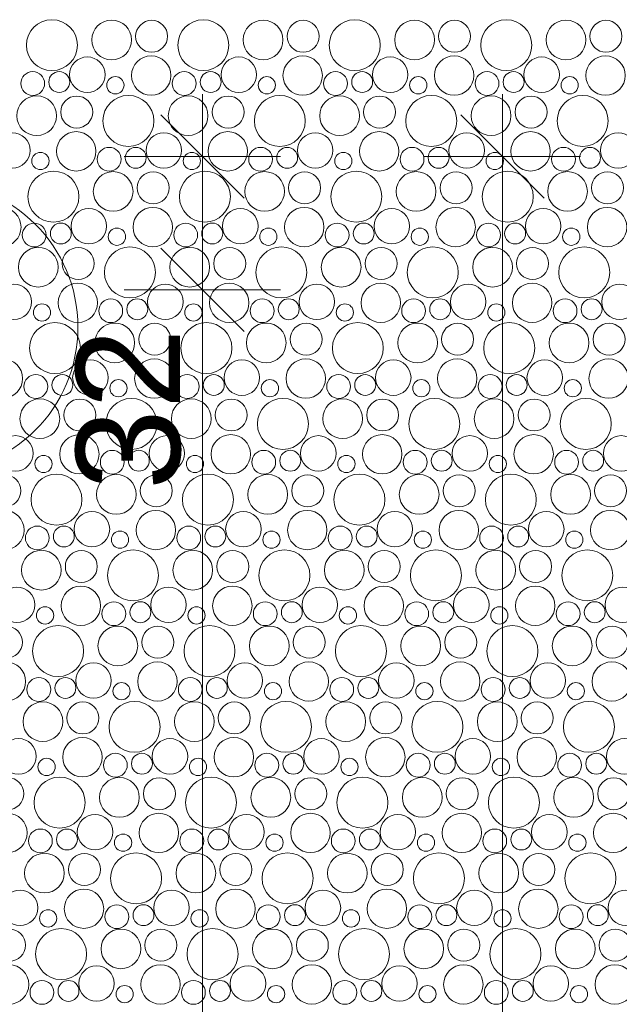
# Model space of a CAD drawing. Header units: metres. Extents: x -167 to 262, y -186 to 508.
# Tile 228 of 256: x 60.53 to 61.97, y 41.96 to 44.33. Entities that reach past the tile are written whole.
import ezdxf
from ezdxf.enums import TextEntityAlignment as Align

# ---------------------------------------------------------------- set-up
doc = ezdxf.new("R2010")
doc.units = ezdxf.units.M
doc.header["$MEASUREMENT"] = 0
for name, color, linetype in [('60 Auffüllung', 7, 'Continuous'), ('90 Achsraster', 7, 'Continuous'), ('94 Genehmigungsplanung Bemaßung', 7, 'Continuous')]:
    doc.layers.add(name, color=color, linetype=linetype)
doc.styles.add('ERSTELLTER_STIL_1', font='arial.ttf')
doc.styles.add('ERSTELLTER_STIL_2', font='arial.ttf')
doc.dimstyles.new('ERSTELLTER_STIL__1', dxfattribs={"dimtxt": 0.25, "dimasz": 0.19, "dimexe": 0.18, "dimexo": 0.1, "dimgap": 0, "dimtad": 1, "dimtih": 1, "dimtoh": 1, "dimzin": 0, "dimdsep": 46, "dimtxsty": 'ERSTELLTER_STIL_1', "dimblk": 'ARROWHEAD_6', "dimblk1": 'ARROWHEAD_6', "dimblk2": 'ARROWHEAD_6', "dimcen": 0.09, "dimclrd": 7, "dimclre": 7, "dimclrt": 7, "dimazin": 0, "dimtfac": 1, "dimtdec": 4, "dimtmove": 0, "dimatfit": 3, "dimfxl": 1, "dimtolj": 1, "dimtzin": 0, "dimarcsym": 0})
doc.dimstyles.new('ERSTELLTER_STIL__2', dxfattribs={"dimtxt": 0.25, "dimasz": 0.19, "dimexe": 0.18, "dimexo": 0.1, "dimgap": 0, "dimtad": 1, "dimzin": 0, "dimdsep": 46, "dimtxsty": 'ERSTELLTER_STIL_1', "dimblk": 'ARROWHEAD_6', "dimblk1": 'ARROWHEAD_6', "dimblk2": 'ARROWHEAD_6', "dimcen": 0.09, "dimclrd": 7, "dimclre": 7, "dimclrt": 7, "dimazin": 0, "dimtfac": 1, "dimtdec": 4, "dimtmove": 0, "dimatfit": 3, "dimfxl": 1, "dimtolj": 1, "dimtzin": 0, "dimarcsym": 0})

# ---------------------------------------------------------------- blocks, each defined once
blk = doc.blocks.new('*X54', base_point=(27236.1321, 33357.279))
at = {"layer": '60 Auffüllung', "color": 7, "linetype": 'Continuous', "lineweight": 18, "true_color": 0xefefef}
for centre, radius in [((60.6045, 44.2674), 0.0612), ((60.748, 44.2799), 0.0477), ((60.8441, 44.2887), 0.0384), ((60.9682, 44.2674), 0.0612), ((61.1117, 44.2799), 0.0477), ((61.2078, 44.2887), 0.0384), ((61.3319, 44.2674), 0.0612), ((61.4755, 44.2799), 0.0477), ((61.5715, 44.2887), 0.0384), ((61.6956, 44.2674), 0.0612), ((61.8392, 44.2799), 0.0477), ((61.9352, 44.2887), 0.0384), ((60.6896, 44.1965), 0.0426), ((60.8431, 44.1943), 0.0473), ((61.0533, 44.1965), 0.0426), ((61.2068, 44.1943), 0.0473), ((61.417, 44.1965), 0.0426), ((61.5705, 44.1943), 0.0473), ((61.7807, 44.1965), 0.0426), ((61.9342, 44.1943), 0.0473), ((60.5584, 44.1752), 0.0286), ((60.6222, 44.1788), 0.0251), ((60.9221, 44.1752), 0.0286), ((60.9859, 44.1788), 0.0251), ((61.2858, 44.1752), 0.0286), ((61.3496, 44.1788), 0.0251), ((61.6495, 44.1752), 0.0286), ((61.7133, 44.1788), 0.0251), ((60.757, 44.1711), 0.0207), ((61.1207, 44.1711), 0.0207), ((61.4844, 44.1711), 0.0207), ((61.8481, 44.1711), 0.0207), ((60.568, 44.0979), 0.0477), ((60.6641, 44.1067), 0.0384), ((60.7882, 44.0854), 0.0612), ((60.9317, 44.0979), 0.0477), ((61.0278, 44.1067), 0.0384), ((61.1519, 44.0854), 0.0612), ((61.2955, 44.0979), 0.0477), ((61.3915, 44.1067), 0.0384), ((61.5156, 44.0854), 0.0612), ((61.6592, 44.0979), 0.0477), ((61.7552, 44.1067), 0.0384), ((61.8793, 44.0854), 0.0612), ((60.5096, 44.0145), 0.0426), ((60.6631, 44.0123), 0.0473), ((60.8733, 44.0145), 0.0426), ((61.0268, 44.0123), 0.0473), ((61.237, 44.0145), 0.0426), ((61.3905, 44.0123), 0.0473), ((61.6007, 44.0145), 0.0426), ((61.7542, 44.0123), 0.0473), ((61.9644, 44.0145), 0.0426), ((60.577, 43.9891), 0.0207), ((60.7421, 43.9932), 0.0286), ((60.8059, 43.9968), 0.0251), ((60.9407, 43.9891), 0.0207), ((61.1058, 43.9932), 0.0286), ((61.1696, 43.9968), 0.0251), ((61.3044, 43.9891), 0.0207), ((61.4695, 43.9932), 0.0286), ((61.5333, 43.9968), 0.0251), ((61.6681, 43.9891), 0.0207), ((61.8332, 43.9932), 0.0286), ((61.897, 43.9968), 0.0251), ((60.6082, 43.9034), 0.0612), ((60.7517, 43.9159), 0.0477), ((60.8478, 43.9247), 0.0384), ((60.9719, 43.9034), 0.0612), ((61.1155, 43.9159), 0.0477), ((61.2115, 43.9247), 0.0384), ((61.3356, 43.9034), 0.0612), ((61.4792, 43.9159), 0.0477), ((61.5752, 43.9247), 0.0384), ((61.6993, 43.9034), 0.0612), ((61.8429, 43.9159), 0.0477), ((61.9389, 43.9247), 0.0384), ((60.4831, 43.8303), 0.0473), ((60.6933, 43.8325), 0.0426), ((60.8468, 43.8303), 0.0473), ((61.057, 43.8325), 0.0426), ((61.2105, 43.8303), 0.0473), ((61.4207, 43.8325), 0.0426), ((61.5742, 43.8303), 0.0473), ((61.7844, 43.8325), 0.0426), ((61.9379, 43.8303), 0.0473), ((60.5621, 43.8112), 0.0286), ((60.6259, 43.8148), 0.0251), ((60.7607, 43.8071), 0.0207), ((60.9258, 43.8112), 0.0286), ((60.9896, 43.8148), 0.0251), ((61.1244, 43.8071), 0.0207), ((61.2895, 43.8112), 0.0286), ((61.3533, 43.8148), 0.0251), ((61.4881, 43.8071), 0.0207), ((61.6532, 43.8112), 0.0286), ((61.717, 43.8148), 0.0251), ((61.8518, 43.8071), 0.0207), ((60.5717, 43.7339), 0.0477), ((60.6678, 43.7427), 0.0384), ((60.7919, 43.7214), 0.0612), ((60.9355, 43.7339), 0.0477), ((61.0315, 43.7427), 0.0384), ((61.1556, 43.7214), 0.0612), ((61.2992, 43.7339), 0.0477), ((61.3952, 43.7427), 0.0384), ((61.5193, 43.7214), 0.0612), ((61.6629, 43.7339), 0.0477), ((61.7589, 43.7427), 0.0384), ((61.883, 43.7214), 0.0612), ((60.5133, 43.6505), 0.0426), ((60.6668, 43.6483), 0.0473), ((60.877, 43.6505), 0.0426), ((61.0305, 43.6483), 0.0473), ((61.2407, 43.6505), 0.0426), ((61.3942, 43.6483), 0.0473), ((61.6044, 43.6505), 0.0426), ((61.7579, 43.6483), 0.0473), ((61.9681, 43.6505), 0.0426), ((60.7458, 43.6292), 0.0286), ((60.8096, 43.6328), 0.0251), ((61.1095, 43.6292), 0.0286), ((61.1733, 43.6328), 0.0251), ((61.4732, 43.6292), 0.0286), ((61.537, 43.6328), 0.0251), ((61.8369, 43.6292), 0.0286), ((61.9007, 43.6328), 0.0251), ((60.5807, 43.6251), 0.0207), ((60.9444, 43.6251), 0.0207), ((61.3081, 43.6251), 0.0207), ((61.6718, 43.6251), 0.0207), ((60.6119, 43.5394), 0.0612), ((60.7555, 43.5519), 0.0477), ((60.8515, 43.5607), 0.0384), ((60.9756, 43.5394), 0.0612), ((61.1192, 43.5519), 0.0477), ((61.2152, 43.5607), 0.0384), ((61.3393, 43.5394), 0.0612), ((61.4829, 43.5519), 0.0477), ((61.5789, 43.5607), 0.0384), ((61.703, 43.5394), 0.0612), ((61.8466, 43.5519), 0.0477), ((61.9426, 43.5607), 0.0384), ((60.4868, 43.4663), 0.0473), ((60.697, 43.4685), 0.0426), ((60.8505, 43.4663), 0.0473), ((61.0607, 43.4685), 0.0426), ((61.2142, 43.4663), 0.0473), ((61.4244, 43.4685), 0.0426), ((61.5779, 43.4663), 0.0473), ((61.7881, 43.4685), 0.0426), ((61.9416, 43.4663), 0.0473), ((60.5658, 43.4472), 0.0286), ((60.6296, 43.4508), 0.0251), ((60.7644, 43.4431), 0.0207), ((60.9295, 43.4472), 0.0286), ((60.9933, 43.4508), 0.0251), ((61.1281, 43.4431), 0.0207), ((61.2932, 43.4472), 0.0286), ((61.357, 43.4508), 0.0251), ((61.4918, 43.4431), 0.0207), ((61.6569, 43.4472), 0.0286), ((61.7207, 43.4508), 0.0251), ((61.8555, 43.4431), 0.0207), ((60.5755, 43.3699), 0.0477), ((60.6715, 43.3787), 0.0384), ((60.7956, 43.3574), 0.0612), ((60.9392, 43.3699), 0.0477), ((61.0352, 43.3787), 0.0384), ((61.1593, 43.3574), 0.0612), ((61.3029, 43.3699), 0.0477), ((61.3989, 43.3787), 0.0384), ((61.523, 43.3574), 0.0612), ((61.6666, 43.3699), 0.0477), ((61.7626, 43.3787), 0.0384), ((61.8867, 43.3574), 0.0612), ((60.517, 43.2865), 0.0426), ((60.6705, 43.2843), 0.0473), ((60.8807, 43.2865), 0.0426), ((61.0342, 43.2843), 0.0473), ((61.2444, 43.2865), 0.0426), ((61.3979, 43.2843), 0.0473), ((61.6081, 43.2865), 0.0426), ((61.7616, 43.2843), 0.0473), ((61.9718, 43.2865), 0.0426), ((60.5844, 43.2611), 0.0207), ((60.7495, 43.2652), 0.0286), ((60.8133, 43.2688), 0.0251), ((60.9481, 43.2611), 0.0207), ((61.1132, 43.2652), 0.0286), ((61.177, 43.2688), 0.0251), ((61.3118, 43.2611), 0.0207), ((61.4769, 43.2652), 0.0286), ((61.5407, 43.2688), 0.0251), ((61.6755, 43.2611), 0.0207), ((61.8406, 43.2652), 0.0286), ((61.9044, 43.2688), 0.0251), ((60.4915, 43.1967), 0.0384), ((60.6156, 43.1754), 0.0612), ((60.7592, 43.1879), 0.0477), ((60.8552, 43.1967), 0.0384), ((60.9793, 43.1754), 0.0612), ((61.1229, 43.1879), 0.0477), ((61.2189, 43.1967), 0.0384), ((61.343, 43.1754), 0.0612), ((61.4866, 43.1879), 0.0477), ((61.5826, 43.1967), 0.0384), ((61.7067, 43.1754), 0.0612), ((61.8503, 43.1879), 0.0477), ((61.9463, 43.1967), 0.0384), ((60.4905, 43.1023), 0.0473), ((60.7007, 43.1045), 0.0426), ((60.8542, 43.1023), 0.0473), ((61.0644, 43.1045), 0.0426), ((61.2179, 43.1023), 0.0473), ((61.4281, 43.1045), 0.0426), ((61.5816, 43.1023), 0.0473), ((61.7918, 43.1045), 0.0426), ((61.9453, 43.1023), 0.0473), ((60.5695, 43.0832), 0.0286), ((60.6333, 43.0868), 0.0251), ((60.9332, 43.0832), 0.0286), ((60.997, 43.0868), 0.0251), ((61.2969, 43.0832), 0.0286), ((61.3607, 43.0868), 0.0251), ((61.6606, 43.0832), 0.0286), ((61.7244, 43.0868), 0.0251), ((60.7681, 43.0791), 0.0207), ((61.1318, 43.0791), 0.0207), ((61.4955, 43.0791), 0.0207), ((61.8592, 43.0791), 0.0207), ((60.5792, 43.0059), 0.0477), ((60.6752, 43.0147), 0.0384), ((60.7993, 42.9934), 0.0612), ((60.9429, 43.0059), 0.0477), ((61.0389, 43.0147), 0.0384), ((61.163, 42.9934), 0.0612), ((61.3066, 43.0059), 0.0477), ((61.4026, 43.0147), 0.0384), ((61.5267, 42.9934), 0.0612), ((61.6703, 43.0059), 0.0477), ((61.7663, 43.0147), 0.0384), ((61.8904, 42.9934), 0.0612), ((60.6742, 42.9203), 0.0473), ((61.0379, 42.9203), 0.0473), ((61.4016, 42.9203), 0.0473), ((61.7653, 42.9203), 0.0473), ((60.5207, 42.9225), 0.0426), ((60.8844, 42.9225), 0.0426), ((61.2481, 42.9225), 0.0426), ((61.6118, 42.9225), 0.0426), ((61.9755, 42.9225), 0.0426), ((60.7532, 42.9012), 0.0286), ((60.817, 42.9048), 0.0251), ((61.1169, 42.9012), 0.0286), ((61.1807, 42.9048), 0.0251), ((61.4806, 42.9012), 0.0286), ((61.5444, 42.9048), 0.0251), ((61.8443, 42.9012), 0.0286), ((61.9082, 42.9048), 0.0251), ((60.5881, 42.8971), 0.0207), ((60.9518, 42.8971), 0.0207), ((61.3155, 42.8971), 0.0207), ((61.6792, 42.8971), 0.0207), ((60.4952, 42.8327), 0.0384), ((60.6193, 42.8114), 0.0612), ((60.7629, 42.8239), 0.0477), ((60.8589, 42.8327), 0.0384), ((60.983, 42.8114), 0.0612), ((61.1266, 42.8239), 0.0477), ((61.2226, 42.8327), 0.0384), ((61.3467, 42.8114), 0.0612), ((61.4903, 42.8239), 0.0477), ((61.5863, 42.8327), 0.0384), ((61.7104, 42.8114), 0.0612), ((61.854, 42.8239), 0.0477), ((61.95, 42.8327), 0.0384), ((60.4942, 42.7383), 0.0473), ((60.7044, 42.7405), 0.0426), ((60.8579, 42.7383), 0.0473), ((61.0681, 42.7405), 0.0426), ((61.2216, 42.7383), 0.0473), ((61.4318, 42.7405), 0.0426), ((61.5853, 42.7383), 0.0473), ((61.7955, 42.7405), 0.0426), ((61.949, 42.7383), 0.0473), ((60.5732, 42.7192), 0.0286), ((60.637, 42.7228), 0.0251), ((60.7718, 42.7151), 0.0207), ((60.9369, 42.7192), 0.0286), ((61.0007, 42.7228), 0.0251), ((61.1355, 42.7151), 0.0207), ((61.3006, 42.7192), 0.0286), ((61.3644, 42.7228), 0.0251), ((61.4992, 42.7151), 0.0207), ((61.6643, 42.7192), 0.0286), ((61.7282, 42.7228), 0.0251), ((61.8629, 42.7151), 0.0207), ((60.5829, 42.6419), 0.0477), ((60.6789, 42.6507), 0.0384), ((60.803, 42.6294), 0.0612), ((60.9466, 42.6419), 0.0477), ((61.0426, 42.6507), 0.0384), ((61.1667, 42.6294), 0.0612), ((61.3103, 42.6419), 0.0477), ((61.4063, 42.6507), 0.0384), ((61.5304, 42.6294), 0.0612), ((61.674, 42.6419), 0.0477), ((61.77, 42.6507), 0.0384), ((61.8941, 42.6294), 0.0612), ((60.5244, 42.5585), 0.0426), ((60.6779, 42.5564), 0.0473), ((60.8881, 42.5585), 0.0426), ((61.0416, 42.5564), 0.0473), ((61.2518, 42.5585), 0.0426), ((61.4053, 42.5564), 0.0473), ((61.6155, 42.5585), 0.0426), ((61.769, 42.5564), 0.0473), ((61.9792, 42.5585), 0.0426), ((60.7569, 42.5372), 0.0286), ((60.8207, 42.5408), 0.0251), ((61.1206, 42.5372), 0.0286), ((61.1844, 42.5408), 0.0251), ((61.4843, 42.5372), 0.0286), ((61.5482, 42.5408), 0.0251), ((61.848, 42.5372), 0.0286), ((61.9119, 42.5408), 0.0251), ((60.5918, 42.5331), 0.0207), ((60.9555, 42.5331), 0.0207), ((61.3192, 42.5331), 0.0207), ((61.6829, 42.5331), 0.0207), ((60.4989, 42.4687), 0.0384), ((60.623, 42.4474), 0.0612), ((60.7666, 42.4599), 0.0477), ((60.8626, 42.4687), 0.0384), ((60.9867, 42.4474), 0.0612), ((61.1303, 42.4599), 0.0477), ((61.2263, 42.4687), 0.0384), ((61.3504, 42.4474), 0.0612), ((61.494, 42.4599), 0.0477), ((61.59, 42.4687), 0.0384), ((61.7141, 42.4474), 0.0612), ((61.8577, 42.4599), 0.0477), ((61.9537, 42.4687), 0.0384), ((60.4979, 42.3744), 0.0473), ((60.8616, 42.3744), 0.0473), ((61.2253, 42.3744), 0.0473), ((61.589, 42.3744), 0.0473), ((61.9527, 42.3744), 0.0473), ((60.7081, 42.3765), 0.0426), ((61.0718, 42.3765), 0.0426), ((61.4355, 42.3765), 0.0426), ((61.7992, 42.3765), 0.0426), ((60.5769, 42.3552), 0.0286), ((60.6407, 42.3588), 0.0251), ((60.9406, 42.3552), 0.0286), ((61.0044, 42.3588), 0.0251), ((61.3043, 42.3552), 0.0286), ((61.3682, 42.3588), 0.0251), ((61.668, 42.3552), 0.0286), ((61.7319, 42.3588), 0.0251), ((60.7755, 42.3511), 0.0207), ((61.1392, 42.3511), 0.0207), ((61.5029, 42.3511), 0.0207), ((61.8666, 42.3511), 0.0207), ((60.5866, 42.2779), 0.0477), ((60.6826, 42.2867), 0.0384), ((60.8067, 42.2654), 0.0612), ((60.9503, 42.2779), 0.0477), ((61.0463, 42.2867), 0.0384), ((61.1704, 42.2654), 0.0612), ((61.314, 42.2779), 0.0477), ((61.41, 42.2867), 0.0384), ((61.5341, 42.2654), 0.0612), ((61.6777, 42.2779), 0.0477), ((61.7737, 42.2867), 0.0384), ((61.8978, 42.2654), 0.0612), ((60.5281, 42.1945), 0.0426), ((60.6816, 42.1924), 0.0473), ((60.8918, 42.1945), 0.0426), ((61.0453, 42.1924), 0.0473), ((61.2555, 42.1945), 0.0426), ((61.409, 42.1924), 0.0473), ((61.6192, 42.1945), 0.0426), ((61.7727, 42.1924), 0.0473), ((61.9829, 42.1945), 0.0426), ((60.5955, 42.1691), 0.0207), ((60.7606, 42.1732), 0.0286), ((60.8244, 42.1768), 0.0251), ((60.9592, 42.1691), 0.0207), ((61.1243, 42.1732), 0.0286), ((61.1882, 42.1768), 0.0251), ((61.3229, 42.1691), 0.0207), ((61.488, 42.1732), 0.0286), ((61.5519, 42.1768), 0.0251), ((61.6866, 42.1691), 0.0207), ((61.8517, 42.1732), 0.0286), ((61.9156, 42.1768), 0.0251), ((60.5026, 42.1047), 0.0384), ((60.6267, 42.0834), 0.0612), ((60.7703, 42.0959), 0.0477), ((60.8663, 42.1047), 0.0384), ((60.9904, 42.0834), 0.0612), ((61.134, 42.0959), 0.0477), ((61.23, 42.1047), 0.0384), ((61.3541, 42.0834), 0.0612), ((61.4977, 42.0959), 0.0477), ((61.5937, 42.1047), 0.0384), ((61.7178, 42.0834), 0.0612), ((61.8614, 42.0959), 0.0477), ((61.9574, 42.1047), 0.0384), ((60.5016, 42.0104), 0.0473), ((60.7118, 42.0125), 0.0426), ((60.8653, 42.0104), 0.0473), ((61.0755, 42.0125), 0.0426), ((61.229, 42.0104), 0.0473), ((61.4392, 42.0125), 0.0426), ((61.5927, 42.0104), 0.0473), ((61.8029, 42.0125), 0.0426), ((61.9564, 42.0104), 0.0473), ((60.5806, 41.9913), 0.0286), ((60.6444, 41.9948), 0.0251), ((60.9443, 41.9913), 0.0286), ((61.0082, 41.9948), 0.0251), ((61.308, 41.9913), 0.0286), ((61.3719, 41.9948), 0.0251), ((61.6717, 41.9913), 0.0286), ((61.7356, 41.9948), 0.0251), ((60.7792, 41.9871), 0.0207), ((61.1429, 41.9871), 0.0207), ((61.5066, 41.9871), 0.0207), ((61.8703, 41.9871), 0.0207)]:
    blk.add_circle(centre, radius, dxfattribs=at)
blk = doc.blocks.new('Standard-Rastermarker_139')
at = {"layer": '90 Achsraster', "color": 14, "linetype": 'Continuous', "lineweight": 18, "true_color": 0xa80000, "flags": 128}
blk.add_lwpolyline([(47.1427, 0, 1), (46.4427, 0, 1)], format="xyb", close=True, dxfattribs=at)
at = {"layer": '90 Achsraster', "color": 14, "lineweight": 18, "true_color": 0xa80000, "style": 'ERSTELLTER_STIL_2'}
for tag, p in [('AC_MarkerText_1_0', (-0.35, 0.15)), ('AC_MarkerText_1_1', (46.7927, 0.15))]:
    blk.add_attdef(tag, text='', height=0.3, dxfattribs=at).set_placement(p, align=Align.TOP_CENTER)
blk = doc.blocks.new('*D453', base_point=(27236.1321, 33357.279))
at = {"layer": '94 Genehmigungsplanung Bemaßung', "color": 7, "linetype": 'Continuous', "lineweight": 13}
for p, q in [((58.1625, 46.9539), (58.1625, 47.3289)), ((66.6638, 46.9539), (66.6638, 47.3289)), ((58.2625, 47.2414), (58.0625, 47.0414)), ((66.7638, 47.2414), (66.5638, 47.0414)), ((58.1625, 47.1414), (66.6638, 47.1414))]:
    blk.add_line(p, q, dxfattribs=at)
at = {"layer": '94 Genehmigungsplanung Bemaßung', "color": 7, "lineweight": 13, "insert": (62.0795, 47.1914), "char_height": 0.25, "attachment_point": 7, "style": 'ERSTELLTER_STIL_1'}
blk.add_mtext('\\A1;{\\pql;\\fArial|b0|i0|c0|p0;\\W1.000000;8,50}', dxfattribs=at)
blk = doc.blocks.new('ARROWHEAD_6')
at = {"color": 0, "linetype": 'Continuous', "lineweight": 0}
for p, q in [((-0.5, -0.5), (0.5, 0.5)), ((0, 0), (-1, 0))]:
    blk.add_line(p, q, dxfattribs=at)
blk = doc.blocks.new('*D482', base_point=(27236.1321, 33357.279))
at = {"layer": '94 Genehmigungsplanung Bemaßung', "color": 7, "linetype": 'Continuous', "lineweight": 13}
for p, q in [((61.6864, 43.9997), (61.6864, 44.1497)), ((61.7864, 43.8997), (61.5864, 44.0997)), ((61.8739, 43.9997), (61.4989, 43.9997)), ((61.6864, 38.5897), (61.6864, 43.9997)), ((61.5864, 38.6897), (61.7864, 38.4897)), ((61.8739, 38.5897), (61.4989, 38.5897))]:
    blk.add_line(p, q, dxfattribs=at)
at = {"layer": '94 Genehmigungsplanung Bemaßung', "color": 7, "lineweight": 13, "insert": (61.6364, 40.961), "char_height": 0.25, "attachment_point": 7, "rotation": 90, "style": 'ERSTELLTER_STIL_1'}
blk.add_mtext('\\A1;{\\pql;\\fArial|b0|i0|c0|p0;\\W1.000000;5,41}', dxfattribs=at)
blk = doc.blocks.new('*D488', base_point=(27236.1321, 33357.279))
at = {"layer": '94 Genehmigungsplanung Bemaßung', "color": 7, "linetype": 'Continuous', "lineweight": 13}
for p, q in [((60.8659, 43.7797), (61.0659, 43.5797)), ((61.1534, 43.6797), (60.7784, 43.6797)), ((60.9659, 37.1352), (60.9659, 43.6797)), ((60.8659, 37.2352), (61.0659, 37.0352)), ((61.1534, 37.1352), (60.7784, 37.1352))]:
    blk.add_line(p, q, dxfattribs=at)
at = {"layer": '94 Genehmigungsplanung Bemaßung', "color": 7, "lineweight": 13, "char_height": 0.25, "attachment_point": 7, "rotation": 90, "style": 'ERSTELLTER_STIL_1'}
for s, insert in [('\\A1;{\\pql;\\fArial|b0|i0|c0|p0;\\W1.000000;32}', (60.9159, 43.1983)), ('\\A1;{\\pql;\\fArial|b0|i0|c0|p0;\\W1.000000;6,54\\fArial|b0|i0|c0|p0;\\W1.000000;\\A1{\\H.66x;\\S5^  ;}}', (60.9759, 39.8202))]:
    blk.add_mtext(s, dxfattribs=dict(at, insert=insert))
blk = doc.blocks.new('*D489', base_point=(27236.1321, 33357.279))
at = {"layer": '94 Genehmigungsplanung Bemaßung', "color": 7, "linetype": 'Continuous', "lineweight": 13}
for p, q in [((60.9659, 43.9997), (60.9659, 44.1497)), ((61.0659, 43.8997), (60.8659, 44.0997)), ((61.1534, 43.9997), (60.7784, 43.9997)), ((60.9659, 43.6797), (60.9659, 43.9997)), ((60.8659, 43.7797), (61.0659, 43.5797)), ((61.1534, 43.6797), (60.7784, 43.6797))]:
    blk.add_line(p, q, dxfattribs=at)
blk = doc.blocks.new('*D491', base_point=(27236.1321, 33357.279))
at = {"layer": '94 Genehmigungsplanung Bemaßung', "color": 7, "linetype": 'Continuous', "lineweight": 13}
for p, q in [((62.3525, 43.9997), (62.3525, 44.1497)), ((62.4525, 43.8997), (62.2525, 44.0997)), ((62.54, 43.9997), (62.165, 43.9997)), ((62.3525, 28.1797), (62.3525, 43.9997)), ((62.2525, 28.2797), (62.4525, 28.0797)), ((62.54, 28.1797), (62.165, 28.1797))]:
    blk.add_line(p, q, dxfattribs=at)
at = {"layer": '94 Genehmigungsplanung Bemaßung', "color": 7, "lineweight": 13, "insert": (62.3025, 35.6607), "char_height": 0.25, "attachment_point": 7, "rotation": 90, "style": 'ERSTELLTER_STIL_1'}
blk.add_mtext('\\A1;{\\pql;\\fArial|b0|i0|c0|p0;\\W1.000000;15,82}', dxfattribs=at)

msp = doc.modelspace()

# ---------------------------------------------------------------- hatches: boundary and pattern name
at = {"layer": '60 Auffüllung', "linetype": 'Continuous', "lineweight": 18, "true_color": 0xefefef}
h = msp.add_hatch(dxfattribs=at)
h.set_pattern_fill('Erde_1_0001', style=0, pattern_type=2)
h.set_pattern_definition([(0, (27236.1321, 33357.27905), (0, 0.779422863), [0.04875, -0.40125]), (0, (27236.3571, 33357.66876), (0, 0.779422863), [0.04875, -0.40125]), (60, (27236.1321, 33357.27905), (-0.675, 0.389711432), [0.04875, -0.40125]), (60, (27236.5821, 33357.27905), (-0.675, 0.389711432), [0.04875, -0.40125]), (120, (27236.18084, 33357.27905), (0.675, 0.389711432), [0.04875, -0.40125]), (120, (27236.63084, 33357.27905), (0.675, 0.389711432), [0.04875, -0.40125]), (0, (27236.1321, 33357.35405), (0, 0.15), [0, -0.15, 0, -0.225]), (45, (27236.2071, 33357.35405), (-0.1060660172, 0.1060660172), [0, -0.1125, 0, -0.1875])])
h.paths.add_polyline_path([(2.3366, 24.8593), (2.3419, 13.496, 0.033836), (8.8613, 14.0911, 0.026308), (13.8582, 15.1616, -0.024635), (17.3411, 16.2775), (17.3411, 24.6258), (15.3411, 24.6258), (15.3411, 30.4887), (17.3411, 30.4887), (17.3411, 43.9997), (58.1625, 43.9997), (58.1625, 45.7494), (101.6632, 45.7486), (101.6702, 49.0078), (2.342, 49.0078)])
h.paths.add_polyline_path([(9.5982, 27.1903), (4.651, 27.1903), (4.651, 42.9257), (4.651, 43.8257), (9.5982, 43.8257), (9.5982, 42.9257)], flags=0)
h.paths.add_polyline_path([(14.4618, 25.704, -0.414214), (13.8618, 26.304, -0.414214), (14.4618, 26.904, -0.414214), (15.0618, 26.304, -0.414214)], flags=0)

# ---------------------------------------------------------------- block references
at = {"layer": '60 Auffüllung', "color": 8, "lineweight": 18}
msp.add_blockref('*X54', (27236.1321, 33357.279), dxfattribs=at)
at = {"layer": '90 Achsraster', "color": 7, "linetype": 'Continuous', "lineweight": 18}
msp.add_blockref('Standard-Rastermarker_139', (13.5244, 43.5897), dxfattribs=at)

# ---------------------------------------------------------------- dimensions: what is measured, and where the dimension line sits
at = {"layer": '94 Genehmigungsplanung Bemaßung', "color": 7, "linetype": 'Continuous', "lineweight": 13}
dim = msp.add_linear_dim(base=(66.6638, 47.1414), p1=(58.1625, 43.9997), p2=(66.6638, 45.7501), dimstyle='ERSTELLTER_STIL__1', dxfattribs=at)
dim.commit()
dim.dimension.update_dxf_attribs({"geometry": '*D453', "text_midpoint": (62.4031, 47.3164), "dimtype": 160})
for base, p1, p2, picture, middle in [((60.9659, 43.9997), (57.5039, 43.6797), (47.9546, 43.9997), '*D489', (60.7909, 43.3886)), ((62.3525, 43.9997), (58.1625, 28.1797), (47.9546, 43.9997), '*D491', (62.1775, 36.0795)), ((61.6864, 43.9997), (59.9671, 38.5897), (58.1625, 43.9997), '*D482', (61.5114, 41.2847)), ((60.9659, 43.6797), (48.0368, 37.1352), (57.5039, 43.6797), '*D488', (60.7909, 40.4804))]:
    dim = msp.add_linear_dim(base=base, p1=p1, p2=p2, angle=90, dimstyle='ERSTELLTER_STIL__2', dxfattribs=at)
    dim.commit()
    dim.dimension.update_dxf_attribs({"geometry": picture, "text_midpoint": middle, "dimtype": 160, "text_rotation": 90})

doc.saveas('drawing.dxf')
